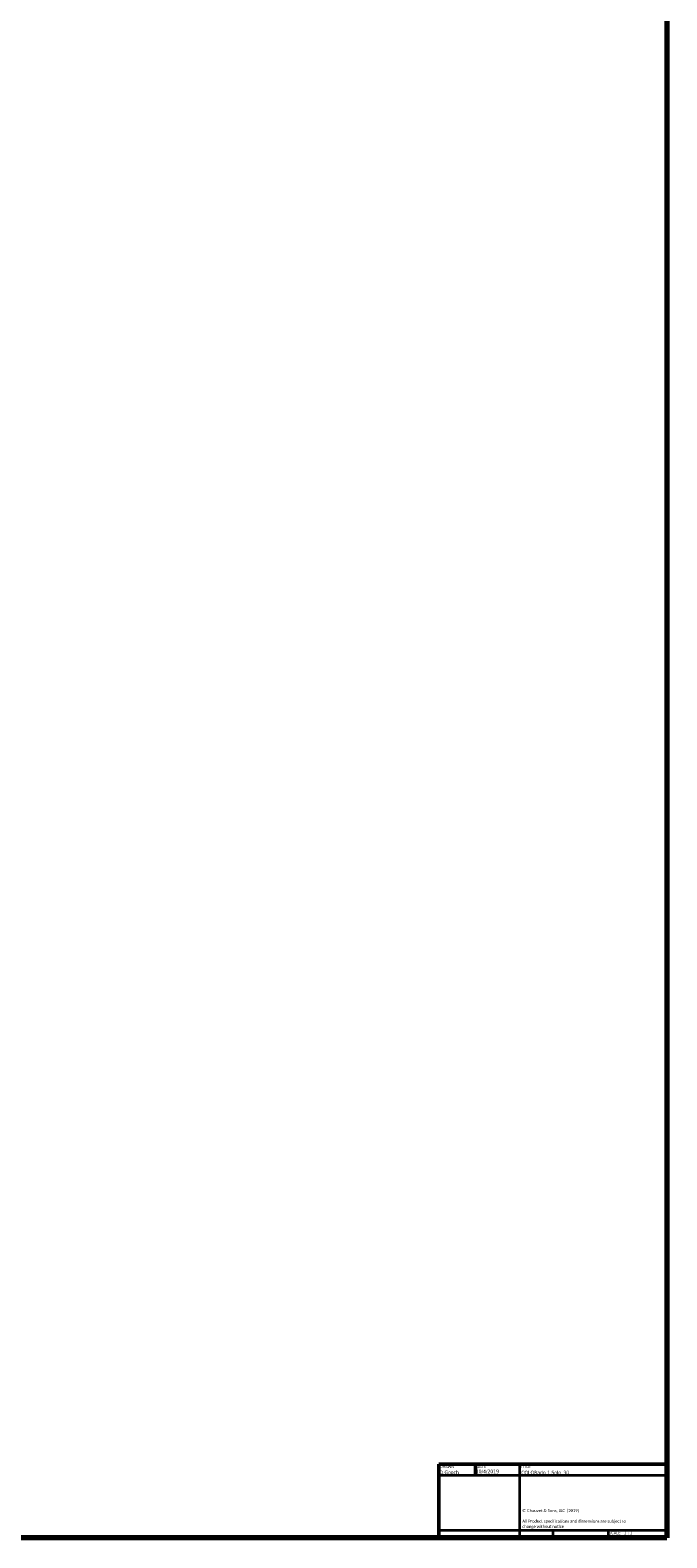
# Model space of a CAD drawing. Header units: millimetres. Extents: x 20 to 2980, y 20 to 2980.
# Tile 3 of 5: x 2430 to 2980, y 20 to 1323. Entities that reach past the tile are written whole.
import ezdxf
from ezdxf.enums import TextEntityAlignment as Align

# ---------------------------------------------------------------- set-up
doc = ezdxf.new("R2010")
doc.units = ezdxf.units.MM
doc.layers.add('Border (ISO)', color=7, linetype='Continuous', lineweight=70)
doc.layers.add('Title (ISO)', color=7, linetype='Continuous', lineweight=50)
doc.styles.add('Note Text (ISO)', font='tahoma.ttf')
doc.styles.add('Text Style38', font='tahoma.ttf')
doc.styles.add('Text Style39', font='tahoma.ttf')

# ---------------------------------------------------------------- blocks, each defined once
blk = doc.blocks.new('Borders Chauvet')
at = {"layer": 'Border (ISO)'}
for p, q in [((2980, 2980), (2980, 20)), ((2980, 20), (20, 20))]:
    blk.add_line(p, q, dxfattribs=at)
blk = doc.blocks.new('Title Blocks Chauvet')
at = {"layer": 'Title (ISO)'}
for p, q in [((414.9, 145.8), (218, 145.8)), ((218, 145.8), (218, 82.1)), ((249.5, 145.8), (249.5, 136.2)), ((414.9, 82.1), (414.9, 145.8)), ((218, 82.1), (414.9, 82.1))]:
    blk.add_line(p, q, dxfattribs=at)
at = {"layer": 'Title (ISO)', "lineweight": 35}
for p, q in [((287.9, 82.1), (287.9, 145.8)), ((218, 136.2), (414.9, 136.2)), ((287.9, 88.5), (218, 88.5)), ((414.9, 88.5), (287.9, 88.5)), ((316.3, 88.5), (316.3, 82.1)), ((364.1, 88.5), (364.1, 82.1))]:
    blk.add_line(p, q, dxfattribs=at)
at = {"layer": 'Title (ISO)', "color": 7, "style": 'Text Style38'}
for s, p in [('DRAWN', (218.8, 145)), ('DATE', (250.3, 145)), ('TITLE', (288.7, 145))]:
    blk.add_text(s, height=2.54, dxfattribs=at).set_placement(p, align=Align.TOP_LEFT)
at = {"layer": 'Title (ISO)', "color": 7, "insert": (290, 106.9), "char_height": 2.54, "width": 96.447, "attachment_point": 1, "line_spacing_factor": 1.07956, "style": 'Note Text (ISO)'}
blk.add_mtext('\\fCalibri|b0|i0;\\H2.5400;© Chauvet & Sons, LLC  (2019)\\P\\fCalibri|b0|i0;\\H2.5400;\\P\\fCalibri|b0|i0;\\H2.5400;All Product specifications and dimensions are subject to change without notice \\P', dxfattribs=at)
at = {"layer": 'Title (ISO)', "color": 7, "insert": (364.9, 87.7), "char_height": 2.54, "attachment_point": 1, "style": 'Note Text (ISO)'}
blk.add_mtext('\\fTahoma|b0|i0;\\H2.5400;SCALE', dxfattribs=at)
at = {"layer": 'Title (ISO)', "color": 7}
for tag, p, height, style in [('AUTHOR_001', (218.5, 137.1), 3.17, 'Text Style39'), ('CREATION_DATE_001', (249.8, 137.9), 3.17, 'Text Style39'), ('TITLE_001', (289.1, 136.9), 3.17, 'Text Style39'), ('Initial_View_Scale_001', (377.9, 85.2), 2.54, 'Text Style38')]:
    blk.add_attdef(tag, p, '', height=height, dxfattribs=dict(at, style=style))

msp = doc.modelspace()

# ---------------------------------------------------------------- block references
msp.add_blockref('Borders Chauvet', (0, 0))
msp.add_blockref('Title Blocks Chauvet', (2565.1, -62.1)).add_auto_attribs({'CREATION_DATE_001': '10/4/2019', 'AUTHOR_001': 'D.Gooch', 'TITLE_001': 'COLORado 1 Solo_30', 'Initial_View_Scale_001': '1 : 1'})

doc.saveas('drawing.dxf')
